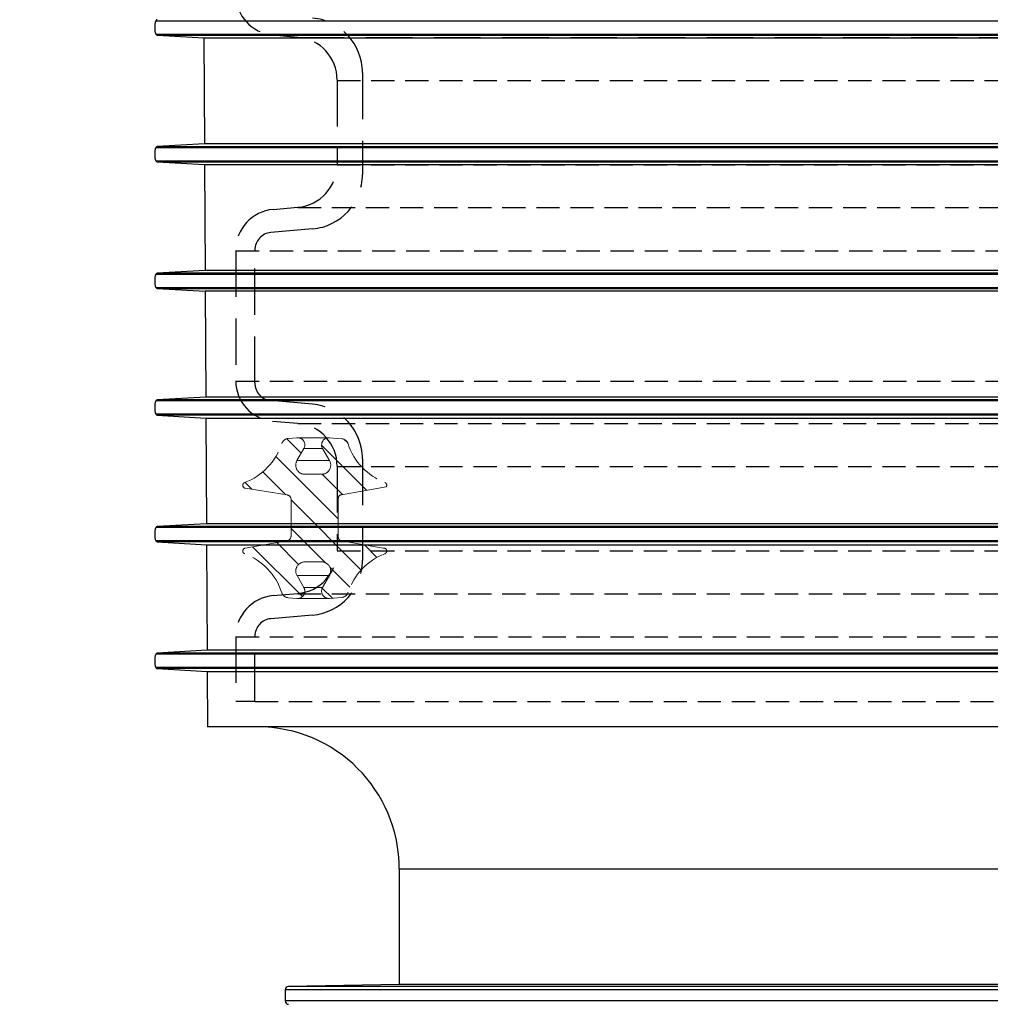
# Model space of a CAD drawing. Header units: millimetres. Extents: x -300186 to 535068, y -28581 to 763298.
# Tile 57 of 256: x 3524 to 3681, y 112360 to 112519. Entities that reach past the tile are written whole.
import ezdxf

# ---------------------------------------------------------------- set-up
doc = ezdxf.new("R2010")
doc.units = ezdxf.units.MM
doc.header["$LTSCALE"] = 10
doc.header["$PDSIZE"] = -4
doc.linetypes.add('HIDDEN1', pattern=[1.1, 0.75, -0.35])
doc.layers.add('CIENKA', color=1, linetype='Continuous')
doc.layers.add('tenká', color=6, linetype='Continuous', lineweight=9)
doc.styles.add('laplan N', font='txt')
doc.styles.add('pivovarska', font='txt')
doc.dimstyles.new('pivovarska_100', dxfattribs={"dimscale": 100, "dimtxt": 2, "dimasz": 1.5, "dimexe": 2, "dimexo": 0, "dimgap": 1, "dimtad": 1, "dimdec": 0, "dimzin": 1, "dimtxsty": 'pivovarska', "dimblk": 'OBLIQUE', "dimcen": 2, "dimclrd": 256, "dimclre": 256, "dimclrt": 256, "dimadec": 0, "dimazin": 0, "dimtfac": 1, "dimtdec": 0, "dimtmove": 1, "dimatfit": 0, "dimfxl": 3, "dimfxlon": 1, "dimlwd": 13, "dimlwe": 13, "dimarcsym": 0})

# ---------------------------------------------------------------- blocks, each defined once
blk = doc.blocks.new('_OBLIQUE')
at = {"color": 0, "linetype": 'ByBlock'}
blk.add_line((-0.5, -0.5), (0.5, 0.5), dxfattribs=at)
blk = doc.blocks.new('*D1080')
at = {"layer": 'Defpoints', "color": 0, "transparency": 16777216}
for p in [(3463.65, 113156.82), (3559.23, 113156.82), (3570.24, 112408.78)]:
    blk.add_point(p, dxfattribs=at)
at = {"layer": 'tenká', "lineweight": 13, "ltscale": 2, "transparency": 16777216}
for p, q in [((3478.65, 113156.82), (3453.65, 113156.82)), ((3463.65, 112408.78), (3463.65, 113156.82)), ((3478.65, 112408.78), (3453.65, 112408.78))]:
    blk.add_line(p, q, dxfattribs=at)
at = {"layer": 'tenká', "lineweight": 13, "transparency": 16777216, "xscale": 7.5, "yscale": 7.5, "zscale": 7.5}
for p, rotation in [((3463.65, 113156.82), 90), ((3463.65, 112408.78), 270)]:
    blk.add_blockref('_OBLIQUE', p, dxfattribs=dict(at, rotation=rotation))
at = {"layer": 'tenká', "transparency": 16777216, "insert": (3453.55, 112782.8), "char_height": 10, "attachment_point": 5, "rotation": 90, "style": 'laplan N'}
blk.add_mtext('H3', dxfattribs=at)

msp = doc.modelspace()

# ---------------------------------------------------------------- hatches: boundary and pattern name
at = {"layer": 'CIENKA', "linetype": 'HIDDEN1', "lineweight": 0}
h = msp.add_hatch(dxfattribs=at)
h.set_pattern_fill('ANSI31', color=3, scale=1.021926, angle=90, style=0)
h.set_pattern_definition([(135, (3967.0814, 112391.101), (-2.29429, -2.29429), [])])
edge = h.paths.add_edge_path(flags=0)
edge.add_arc((3570.387, 112446.918), 1.472, 150, 270, ccw=False)
edge.add_line((3569.113, 112447.654), (3570.228, 112449.585))
edge.add_arc((3569.205, 112450.176), 1.181, 330, 455)
edge.add_line((3569.103, 112451.352), (3567.681, 112451.227))
edge.add_arc((3567.784, 112450.051), 1.181, 95, 162.14578)
edge.add_arc((3557.109, 112453.49), 10.034, 290.75106, 342.14578, ccw=False)
edge.add_arc((3560.831, 112443.665), 0.472, 110.75106, 260.84436)
edge.add_line((3560.756, 112443.199), (3567.536, 112442.106))
edge.add_arc((3567.419, 112441.379), 0.736, 0, 80.84436, ccw=False)
edge.add_line((3568.155, 112441.379), (3568.155, 112435.486))
edge.add_arc((3567.378, 112435.486), 0.777, 280, 360, ccw=False)
edge.add_line((3567.513, 112434.72), (3560.749, 112433.528))
edge.add_arc((3560.831, 112433.063), 0.472, 100, 249.29879)
edge.add_arc((3557.117, 112423.235), 10.034, 17.99319, 69.29879, ccw=False)
edge.add_arc((3567.784, 112426.699), 1.181, 197.99319, 265)
edge.add_line((3567.681, 112425.523), (3569.103, 112425.399))
edge.add_arc((3569.205, 112426.575), 1.181, 265, 390)
edge.add_line((3570.228, 112427.165), (3569.116, 112429.09))
edge.add_arc((3570.394, 112429.828), 1.476, 90, 210, ccw=False)
edge.add_line((3570.394, 112431.303), (3573.076, 112431.303))
edge.add_arc((3573.076, 112429.828), 1.476, -30, 90, ccw=False)
edge.add_line((3574.353, 112429.09), (3573.242, 112427.165))
edge.add_arc((3574.264, 112426.575), 1.181, 150, 275)
edge.add_line((3574.367, 112425.399), (3576.34, 112425.571))
edge.add_arc((3576.237, 112426.747), 1.181, 275, 341.86117)
edge.add_arc((3586.895, 112423.256), 10.034, 111.0243, 161.86117, ccw=False)
edge.add_arc((3583.125, 112433.063), 0.472, 291.0243, 462.96243)
edge.add_line((3583.019, 112433.523), (3576.285, 112434.711))
edge.add_arc((3576.391, 112435.314), 0.613, 180, 260, ccw=False)
edge.add_line((3575.778, 112435.314), (3575.778, 112441.551))
edge.add_arc((3576.391, 112441.551), 0.613, 100, 180, ccw=False)
edge.add_line((3576.285, 112442.155), (3583.522, 112443.431))
edge.add_arc((3583.125, 112443.687), 0.472, 327.10823, 428.97689)
edge.add_arc((3586.894, 112453.495), 10.034, 198.13925, 248.97689, ccw=False)
edge.add_arc((3576.237, 112450.003), 1.181, 18.13925, 85)
edge.add_line((3576.34, 112451.179), (3574.367, 112451.352))
edge.add_arc((3574.264, 112450.176), 1.181, 85, 210)
edge.add_line((3573.242, 112449.585), (3574.357, 112447.654))
edge.add_arc((3573.083, 112446.918), 1.472, -90, 30, ccw=False)
edge.add_line((3573.083, 112445.447), (3570.387, 112445.447))

# ---------------------------------------------------------------- linework, layer by layer
at = {"linetype": 'Continuous'}
for p, q in [((3546.33, 112518.666), (3685.596, 112518.666)), ((3546.33, 112516.493), (3753.932, 112516.493)), ((3546.547, 112516.33), (3753.932, 112516.33)), ((3546.547, 112516.33), (3554.091, 112515.901)), ((3554.091, 112515.901), (3753.932, 112515.901)), ((3554.091, 112515.901), (3554.181, 112498.811)), ((3546.33, 112498.214), (3753.932, 112498.214)), ((3554.181, 112498.811), (3546.547, 112498.378)), ((3546.547, 112498.378), (3753.932, 112498.378)), ((3753.932, 112498.811), (3554.181, 112498.811)), ((3546.33, 112496.042), (3753.932, 112496.042)), ((3546.547, 112495.878), (3753.932, 112495.878)), ((3546.547, 112495.878), (3554.198, 112495.444)), ((3554.198, 112495.444), (3753.932, 112495.444)), ((3554.198, 112495.444), (3554.287, 112478.366)), ((3554.287, 112478.366), (3546.547, 112477.926)), ((3753.932, 112478.366), (3554.287, 112478.366)), ((3546.33, 112477.763), (3753.932, 112477.763)), ((3753.932, 112477.926), (3546.547, 112477.926)), ((3546.33, 112475.59), (3753.932, 112475.59)), ((3546.547, 112475.426), (3753.932, 112475.426)), ((3546.547, 112475.426), (3554.305, 112474.986)), ((3753.932, 112474.986), (3554.305, 112474.986)), ((3554.305, 112474.986), (3554.395, 112457.92)), ((3554.395, 112457.92), (3546.547, 112457.475)), ((3753.932, 112457.92), (3554.395, 112457.92)), ((3753.932, 112457.311), (3546.33, 112457.311)), ((3753.932, 112457.475), (3546.547, 112457.475)), ((3753.932, 112455.138), (3546.33, 112455.138)), ((3753.932, 112454.975), (3546.547, 112454.975)), ((3546.547, 112454.975), (3554.412, 112454.528)), ((3554.412, 112454.528), (3753.932, 112454.528)), ((3554.412, 112454.528), (3554.502, 112437.475)), ((3554.502, 112437.475), (3546.547, 112437.023)), ((3753.932, 112437.023), (3546.547, 112437.023)), ((3753.932, 112437.475), (3554.502, 112437.475)), ((3753.932, 112436.86), (3546.33, 112436.86)), ((3753.932, 112434.687), (3546.33, 112434.687)), ((3753.932, 112434.523), (3546.547, 112434.523)), ((3546.547, 112434.523), (3554.519, 112434.07)), ((3554.519, 112434.07), (3753.932, 112434.07)), ((3554.519, 112434.07), (3554.609, 112417.029)), ((3753.932, 112416.408), (3546.33, 112416.408)), ((3554.609, 112417.029), (3546.547, 112416.571)), ((3753.932, 112416.571), (3546.547, 112416.571)), ((3753.932, 112417.029), (3554.609, 112417.029)), ((3753.932, 112414.235), (3546.33, 112414.235)), ((3753.932, 112414.072), (3546.547, 112414.072)), ((3546.547, 112414.072), (3554.627, 112413.613)), ((3554.627, 112413.613), (3753.932, 112413.613)), ((3554.627, 112413.613), (3554.673, 112404.687)), ((3753.932, 112404.687), (3554.673, 112404.687)), ((3585.616, 112381.781), (3585.616, 112363.082)), ((3585.616, 112381.781), (3753.932, 112381.781)), ((3585.616, 112363.082), (3567.762, 112362.771)), ((3753.932, 112362.771), (3567.762, 112362.771)), ((3753.932, 112363.082), (3585.616, 112363.082)), ((3753.932, 112362.198), (3567.199, 112362.198)), ((3567.199, 112362.198), (3567.199, 112360.46)), ((3753.932, 112360.46), (3567.199, 112360.46))]:
    msp.add_line(p, q, dxfattribs=at)
for centre, radius, start, end in [((3549.416, 112517.58), 3.272, 160.60863, 199.39137), ((3546.561, 112518.585), 0.245, 93.25, 160.60863), ((3546.561, 112516.575), 0.245, 199.39137, 266.75), ((3549.416, 112497.128), 3.272, 160.60863, 199.39137), ((3546.561, 112498.133), 0.245, 93.25, 160.60863), ((3546.561, 112496.123), 0.245, 199.39137, 266.75), ((3549.416, 112476.676), 3.272, 160.60863, 199.39137), ((3546.561, 112477.681), 0.245, 93.25, 160.60863), ((3546.561, 112475.671), 0.245, 199.39137, 266.75), ((3549.416, 112456.225), 3.272, 160.60863, 199.39137), ((3546.561, 112457.23), 0.245, 93.25, 160.60863), ((3546.561, 112455.22), 0.245, 199.39137, 266.75), ((3546.561, 112436.778), 0.245, 93.25, 160.60863), ((3549.416, 112435.773), 3.272, 160.60863, 199.39137), ((3546.561, 112434.768), 0.245, 199.39137, 266.75), ((3549.416, 112415.322), 3.272, 160.60863, 199.39137), ((3546.561, 112416.326), 0.245, 93.25, 160.60863), ((3546.561, 112414.317), 0.245, 199.39137, 266.75), ((3562.71, 112381.781), 22.906, 0, 90), ((3567.772, 112362.198), 0.573, 91, 180), ((3567.772, 112360.46), 0.573, 180, 269)]:
    msp.add_arc(centre, radius, start, end, dxfattribs=at)
at = {"layer": 'CIENKA', "color": 3, "linetype": 'HIDDEN1'}
for p, q in [((3565.17, 112516.376), (3569.247, 112516.019)), ((3569.247, 112515.963), (3753.932, 112515.963)), ((3579.685, 112510.288), (3579.685, 112493.861)), ((3575.594, 112509.092), (3575.594, 112495.471)), ((3565.282, 112488.197), (3569.247, 112488.544)), ((3571.62, 112485.06), (3564.915, 112484.473)), ((3559.233, 112481.596), (3559.233, 112460.518)), ((3562.301, 112460.192), (3562.301, 112481.621)), ((3571.62, 112456.753), (3564.915, 112457.34)), ((3565.17, 112454.039), (3569.247, 112453.683)), ((3575.594, 112446.756), (3575.594, 112433.135)), ((3579.685, 112447.952), (3579.685, 112431.525)), ((3565.282, 112425.861), (3569.247, 112426.208)), ((3571.62, 112422.723), (3564.915, 112422.137)), ((3559.233, 112419.26), (3559.233, 112408.777)), ((3562.301, 112408.777), (3562.301, 112419.285)), ((3562.301, 112408.777), (3559.233, 112408.777))]:
    msp.add_line(p, q, dxfattribs=at)
at = {"layer": 'CIENKA', "color": 3, "linetype": 'HIDDEN1', "ltscale": 0.5}
for p, q in [((3575.594, 112509.036), (3753.932, 112509.036)), ((3575.594, 112495.415), (3753.932, 112495.415)), ((3569.247, 112488.488), (3753.932, 112488.488)), ((3559.233, 112481.54), (3753.932, 112481.54)), ((3559.233, 112460.462), (3753.932, 112460.462)), ((3569.247, 112453.626), (3753.932, 112453.626)), ((3575.594, 112446.699), (3753.932, 112446.699)), ((3575.594, 112433.079), (3753.932, 112433.079)), ((3569.247, 112426.152), (3753.932, 112426.152)), ((3559.233, 112419.204), (3753.932, 112419.204)), ((3562.301, 112408.777), (3753.932, 112408.777))]:
    msp.add_line(p, q, dxfattribs=at)
at = {"layer": 'CIENKA', "color": 3, "linetype": 'HIDDEN1', "lineweight": 15}
for p, q in [((3567.681, 112451.227), (3569.103, 112451.352)), ((3569.308, 112451.352), (3574.161, 112451.352)), ((3574.367, 112451.352), (3576.34, 112451.179)), ((3570.228, 112449.585), (3569.113, 112447.654)), ((3570.228, 112449.585), (3573.242, 112449.585)), ((3574.357, 112447.654), (3573.242, 112449.585)), ((3569.113, 112447.654), (3574.357, 112447.654)), ((3570.387, 112445.447), (3573.083, 112445.447)), ((3583.522, 112443.431), (3576.285, 112442.155)), ((3567.536, 112442.106), (3560.756, 112443.199)), ((3568.155, 112435.486), (3568.155, 112441.379)), ((3575.778, 112441.551), (3575.778, 112435.314)), ((3560.749, 112433.528), (3567.513, 112434.72)), ((3576.285, 112434.711), (3583.019, 112433.523)), ((3573.076, 112431.303), (3570.394, 112431.303)), ((3569.116, 112429.09), (3570.228, 112427.165)), ((3569.116, 112429.09), (3574.354, 112429.09)), ((3573.242, 112427.165), (3574.354, 112429.09)), ((3570.228, 112427.165), (3573.242, 112427.165)), ((3569.103, 112425.399), (3567.681, 112425.523)), ((3569.103, 112425.399), (3574.367, 112425.399)), ((3576.34, 112425.571), (3574.367, 112425.399))]:
    msp.add_line(p, q, dxfattribs=at)
at = {"layer": 'CIENKA', "color": 3, "linetype": 'HIDDEN1'}
for centre, radius, start, end in [((3565.737, 112522.855), 6.504, 180, 265), ((3570.85, 112510.288), 8.835, 0, 85), ((3568.641, 112509.092), 6.954, 0, 85), ((3568.641, 112495.471), 6.954, 275, 0), ((3570.85, 112493.861), 8.835, 275, 0), ((3565.859, 112481.596), 6.626, 95, 180), ((3565.164, 112481.621), 2.863, 95, 180), ((3565.737, 112460.518), 6.504, 180, 265), ((3565.164, 112460.192), 2.863, 180, 265), ((3570.85, 112447.952), 8.835, 0, 85), ((3568.641, 112446.756), 6.954, 0, 85), ((3568.641, 112433.135), 6.954, 275, 0), ((3570.85, 112431.525), 8.835, 275, 0), ((3565.859, 112419.26), 6.626, 95, 180), ((3565.164, 112419.285), 2.863, 95, 180)]:
    msp.add_arc(centre, radius, start, end, dxfattribs=at)
at = {"layer": 'CIENKA', "color": 3, "linetype": 'HIDDEN1', "lineweight": 15}
for centre, radius, start, end in [((3569.205, 112450.176), 1.181, 330, 95), ((3574.264, 112450.176), 1.181, 85, 210), ((3557.109, 112453.49), 10.034, 290.75106, 342.14578), ((3567.784, 112450.051), 1.181, 95, 162.14578), ((3576.237, 112450.003), 1.181, 18.13925, 85), ((3586.894, 112453.495), 10.034, 198.13925, 248.97689), ((3570.387, 112446.918), 1.472, 150, 270), ((3573.083, 112446.918), 1.472, 270, 30), ((3560.831, 112443.665), 0.472, 110.75106, 260.84436), ((3583.125, 112443.687), 0.472, 327.10823, 68.97689), ((3567.419, 112441.379), 0.736, 0, 80.84436), ((3576.391, 112441.551), 0.613, 100, 180), ((3567.378, 112435.486), 0.777, 280, 0), ((3576.391, 112435.314), 0.613, 180, 260), ((3560.831, 112433.063), 0.472, 100, 249.29879), ((3557.117, 112423.235), 10.034, 17.99319, 69.29879), ((3586.895, 112423.256), 10.034, 111.0243, 161.86117), ((3583.125, 112433.063), 0.472, 291.0243, 102.96243), ((3570.394, 112429.828), 1.476, 90, 210), ((3573.076, 112429.828), 1.476, 330, 90), ((3567.784, 112426.699), 1.181, 197.99319, 265), ((3569.205, 112426.575), 1.181, 265, 30), ((3574.264, 112426.575), 1.181, 150, 275), ((3576.237, 112426.747), 1.181, 275, 341.86117)]:
    msp.add_arc(centre, radius, start, end, dxfattribs=at)

# ---------------------------------------------------------------- dimensions: what is measured, and where the dimension line sits
at = {"layer": 'tenká', "ltscale": 2}
dim = msp.add_linear_dim(base=(3463.65, 113156.815), p1=(3570.235, 112408.777), p2=(3559.233, 113156.815), angle=90, text='H3', dimstyle='pivovarska_100', override={"dimscale": 5, "dimtxsty": 'laplan N'}, dxfattribs=at)
dim.commit()
dim.dimension.update_dxf_attribs({"geometry": '*D1080', "text_midpoint": (3453.548, 112782.796)})

doc.saveas('drawing.dxf')
